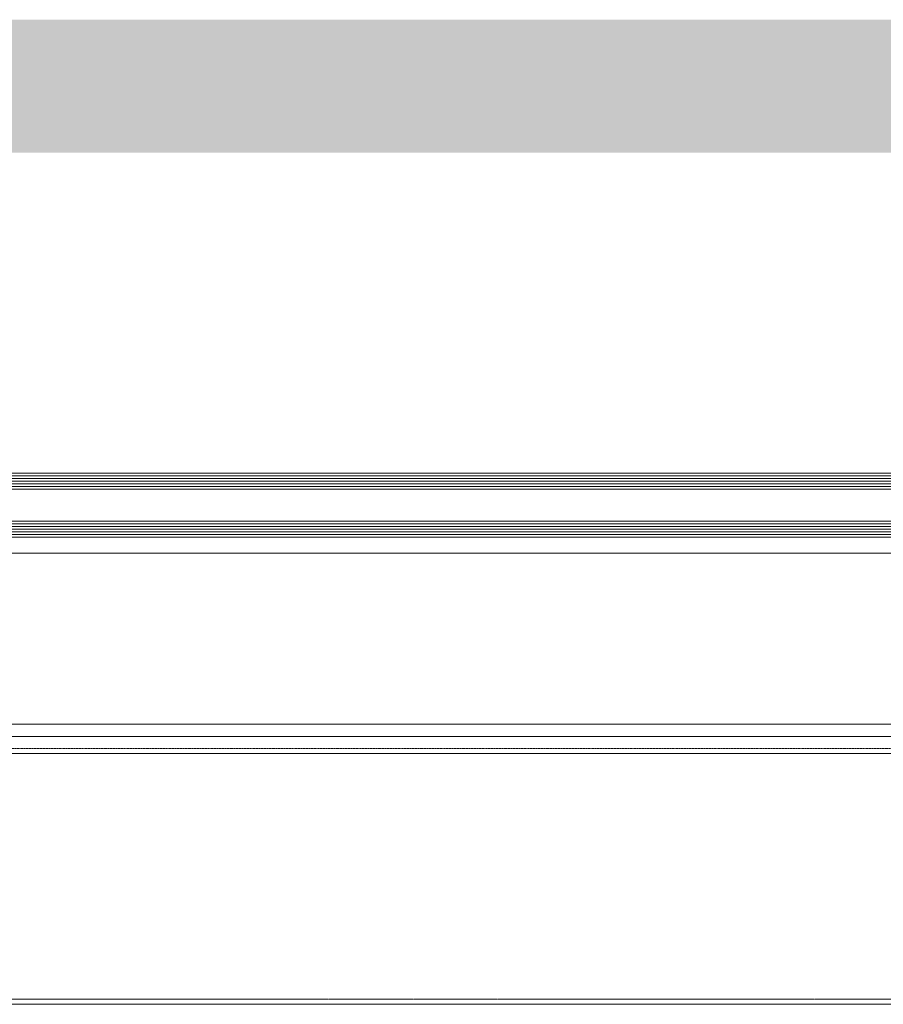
# Model space of a CAD drawing. Header units: millimetres. Extents: x -158258 to 126254, y -16359 to 60195.
# Tile 145 of 173: x -129896 to -129571, y 20779 to 21150. Entities that reach past the tile are written whole.
import ezdxf

# ---------------------------------------------------------------- set-up
doc = ezdxf.new("R2010")
doc.units = ezdxf.units.MM
doc.header["$LTSCALE"] = 0.1
doc.header["$MEASUREMENT"] = 0
doc.linetypes.add('HIDDEN', pattern=[0.375, 0.25, -0.125])
doc.layers.add('3_Hatch', color=8, linetype='Continuous', lineweight=0)
doc.layers.add('4. Glass', color=140, linetype='Continuous', lineweight=15)
doc.layers.add('GUARD RAIL', color=80, linetype='Continuous')

# ---------------------------------------------------------------- blocks, each defined once
blk = doc.blocks.new('*U995')
at = {"layer": '3_Hatch'}
for p, q in [((29.99, 199.78), (1150, 199.78)), ((28.4, 105.47), (1150, 105.47)), ((30.03, 98.97), (1150, 98.97)), ((29.51, 94.41), (1150, 94.41)), ((29.56, 30.01), (1150, 30.01))]:
    blk.add_line(p, q, dxfattribs=at)
at = {"layer": '3_Hatch', "linetype": 'HIDDEN', "ltscale": 5}
blk.add_line((29.99, 197.78), (1150, 197.78), dxfattribs=at)
at = {"layer": '3_Hatch', "linetype": 'HIDDEN'}
blk.add_line((30.03, 103.48), (1150, 103.48), dxfattribs=at)
at = {"layer": '3_Hatch', "color": 203}
for p, q in [((1150, 23, 0), (7.48, 23)), ((1150, 22, 0), (7.48, 22)), ((1150, 21, 0), (7.48, 21)), ((1150, 20, 0), (7.48, 20)), ((1150, 19, 0), (7.48, 19)), ((1150, 5, 0), (7.48, 5)), ((1150, 4, 0), (7.48, 4)), ((1150, 3, 0), (7.48, 3)), ((1150, 2, 0), (7.48, 2)), ((1150, 1, 0), (7.48, 1))]:
    blk.add_line(p, q, dxfattribs=at)
at = {"layer": '4. Glass'}
for points in [[(1150, 18), (8.48, 18), (7.48, 19), (7.48, 23), (8.48, 24), (1150, 24)], [(1150, 0), (8.48, 0)]]:
    blk.add_lwpolyline(points, dxfattribs=at)
at = {"layer": '4. Glass', "elevation": 0}
blk.add_lwpolyline([(8.48, 0), (7.48, 1), (7.48, 5), (8.48, 6), (1150, 6)], dxfattribs=at)

msp = doc.modelspace()

# ---------------------------------------------------------------- linework, layer by layer
at = {"layer": 'GUARD RAIL', "linetype": 'Continuous', "transparency": 33554687, "const_width": 50}
msp.add_lwpolyline([(-140893.16, 21124.62), (-128409.94, 21124.63)], dxfattribs=at)

# ---------------------------------------------------------------- block references
at = {"layer": '3_Hatch', "transparency": 33554687, "rotation": 179.9999999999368}
msp.add_blockref('*U995', (-128913.95, 20978.95), dxfattribs=at)

doc.saveas('drawing.dxf')
